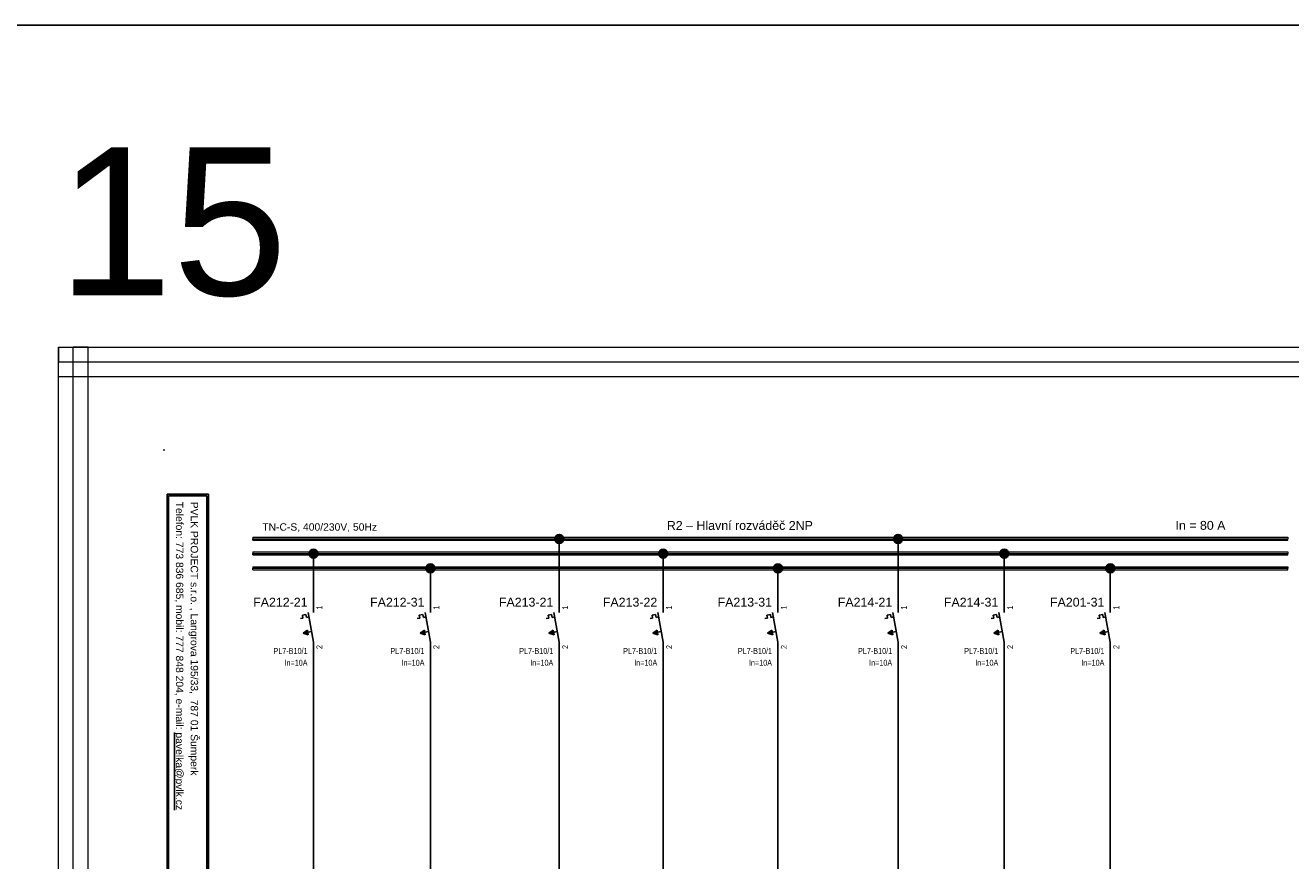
# Model space of a CAD drawing. Extents: x -9495 to -1492, y 3269 to 3834.
# Tile 43 of 44: x -2174 to -1746, y 3551 to 3834. Entities that reach past the tile are written whole.
import ezdxf
from ezdxf.enums import TextEntityAlignment as Align

# ---------------------------------------------------------------- set-up
doc = ezdxf.new("R2010")
doc.units = 0
doc.header["$MEASUREMENT"] = 0
for name, color, linetype in [('1-KRESBA', 7, 'Continuous'), ('__10-Popisy', 220, 'Continuous'), ('__Bílá', 7, 'Continuous'), ('__Oranžová', 30, 'Continuous'), ('__Vínová 220', 220, 'Continuous'), ('__Černá 250', 7, 'Continuous')]:
    doc.layers.add(name, color=color, linetype=linetype)
doc.styles.add('Arial', font='arial.ttf')

# ---------------------------------------------------------------- blocks, each defined once
blk = doc.blocks.new('BLK_Razítko_malé_pro_rozváděče')
at = {"layer": '__Bílá'}
for p, q in [((15, -1), (15, -20)), ((15, -1), (294, -1)), ((15.5, -1.5), (15.5, -19.5)), ((15.5, -1.5), (184.5, -1.5)), ((184.5, -1.5), (184.5, -19.5)), ((185, -1.5), (185, -19.5)), ((185, -1.5), (293.5, -1.5)), ((293.5, -19.5), (293.5, -1.5)), ((294, -20), (294, -1)), ((15, -20), (294, -20)), ((15.5, -19.5), (184.5, -19.5)), ((185, -19.5), (293.5, -19.5)), ((15, -405), (15, -419)), ((15, -405), (294, -405)), ((15.5, -405.5), (15.5, -418.5)), ((15.5, -405.5), (194.5, -405.5)), ((194.5, -405.5), (194.5, -418.5)), ((195, -405.5), (195, -418.5)), ((195, -405.5), (293.5, -405.5)), ((293.5, -405.5), (293.5, -418.5)), ((294, -405), (294, -419)), ((15, -419), (294, -419)), ((15.5, -418.5), (194.5, -418.5)), ((195, -418.5), (293.5, -418.5))]:
    blk.add_line(p, q, dxfattribs=at)
for p in [(0, 0), (300, 0), (0, -420), (300, -420)]:
    blk.add_point(p, dxfattribs=at)
at = {"layer": '__Bílá', "style": 'Arial'}
for s, height, p in [('-', 3, (38, -7)), ('Dokument', 2.5, (187, -7)), ('-', 3, (210.5, -7)), ('SO/PS', 2.5, (17.5, -12)), ('-', 3, (38, -12)), ('Vypracoval', 2.5, (187, -12)), ('-', 3, (210.5, -12)), ('Investor', 2.5, (17.5, -17)), ('-', 3, (38, -17)), ('Datum', 2.5, (187, -17)), ('-', 3, (210.5, -17)), ('PVLK PROJECT s.r.o. , Langrova 195/33,  787 01 Šumperk', 2.5, (17.5, -411)), ('Copyright © 2012 PVLK', 2.5, (197, -411)), ('Telefon: 773 836 685, mobil: 777 848 204, e-mail: %%Upavelka@pvlk.cz', 2.5, (17.5, -416)), ('Číslo dokumentu .....', 2.5, (197, -416))]:
    blk.add_text(s, height=height, dxfattribs=at).set_placement(p)
at = {"layer": '__Vínová 220', "char_height": 2.5, "attachment_point": 7, "style": 'Arial'}
for s, insert in [('715 0908', (17.5, -7)), ('Rozšíření výrobního areálu firmy PLASTKON PRODUCT, S.R.O.', (42.5, -7.75)), ('R2 – Hlavní rozváděč 2NP', (215, -7.75)), ('SO 02 - Novostavba skladovací haly s administrativní budovou', (42.5, -12.75)), ('Miroslav Pavelka', (215, -12.75)), ('Plastkon product, s.r.o., Hlavní 147, Mikulovice 790 84', (42.5, -17.75)), ('06/2016', (215, -17.75))]:
    blk.add_mtext(s, dxfattribs=dict(at, insert=insert))
at = {"layer": '__Vínová 220', "style": 'Arial'}
blk.add_attdef('ČÍSLO', text='', height=4, dxfattribs=at).set_placement((290, -416), align=Align.RIGHT)
blk = doc.blocks.new('L0001A02')
at = {"linetype": 'Continuous'}
h = blk.add_hatch(color=256, dxfattribs=at)
edge = h.paths.add_edge_path()
edge.add_arc((0, 0), 1.5, 0, 360)
blk.add_circle((0, 0), 1.5)
blk = doc.blocks.new('FEVA1462')
blk.add_hatch(color=256).paths.add_polyline_path([(-3.5, -2), (-2.06, -0.92), (-1.772, -2.504)])
for p, q in [((0, 5), (0, 10)), ((-3.752, 4.136), (-2.564, 4.352)), ((-2.564, 4.352), (-2.38, 3.34)), ((-1.818, 5), (0, -5)), ((-4.448, 2.964), (-3.568, 3.124)), ((-3.752, 4.136), (-3.568, 3.124)), ((-2.38, 3.34), (-1.544, 3.492)), ((-3.5, -2), (-2.06, -0.92)), ((-3.5, -2), (-0.64, -1.48)), ((-3.5, -2), (-1.772, -2.504)), ((-2.06, -0.92), (-1.772, -2.504)), ((0, -5), (0, -10))]:
    blk.add_line(p, q)
at = {"style": 'Arial'}
blk.add_attdef('POPIS', text='', height=3, dxfattribs=at).set_placement((-2, 7), align=Align.RIGHT)
at = {"style": 'Arial', "width": 0.8}
blk.add_attdef('NO1', (3, 6), '', height=2, rotation=90, dxfattribs=at)
for tag, p in [('TYP', (-2, -9)), ('PROUD', (-2, -13)), ('DOPLŇ1', (-2, -17)), ('DOPLŇ2', (-2, -21))]:
    blk.add_attdef(tag, text='', height=2, dxfattribs=at).set_placement(p, align=Align.RIGHT)
blk.add_attdef('CO1', text='', height=2, rotation=90, dxfattribs=at).set_placement((3, -6), align=Align.RIGHT)

msp = doc.modelspace()

# ---------------------------------------------------------------- linework, layer by layer
at = {"layer": '1-KRESBA'}
for p, q in [((-1993.81, 3640.03), (-1993.81, 3659.91)), ((-1879.22, 3640.03), (-1879.22, 3659.91)), ((-2076.91, 3640.03), (-2076.91, 3654.73)), ((-1958.66, 3640.03), (-1958.66, 3654.73)), ((-1843.34, 3640.03), (-1843.34, 3654.95)), ((-2037.37, 3640.03), (-2037.37, 3649.98)), ((-1919.86, 3640.03), (-1919.86, 3649.98)), ((-1807.47, 3640.03), (-1807.47, 3650)), ((-2076.91, 3620.03), (-2076.91, 3510)), ((-2037.37, 3620.03), (-2037.37, 3510)), ((-1993.81, 3620.03), (-1993.81, 3510)), ((-1958.66, 3620.03), (-1958.66, 3510)), ((-1919.86, 3620.03), (-1919.86, 3510)), ((-1879.22, 3620.03), (-1879.22, 3510)), ((-1843.34, 3620.03), (-1843.34, 3510)), ((-1807.47, 3620.03), (-1807.47, 3510))]:
    msp.add_line(p, q, dxfattribs=at)
at = {"layer": '1-KRESBA', "color": 3}
msp.add_lwpolyline([(-9494.98, 3833.62), (-1491.97, 3833.62), (-1491.97, 3268.56), (-9494.98, 3268.56)], close=True, dxfattribs=at)
at = {"layer": '__Oranžová', "lineweight": 0}
for p, q in [((-2097.43, 3660.5), (-2097.43, 3660)), ((-2097.43, 3660.5), (-1747.43, 3660.5)), ((-2097.43, 3659.5), (-2097.43, 3660)), ((-2097.43, 3660), (-1747.43, 3660)), ((-2097.43, 3659.5), (-1747.43, 3659.5)), ((-1747.43, 3660.5), (-1747.43, 3660)), ((-1747.43, 3659.5), (-1747.43, 3660)), ((-2097.43, 3655.5), (-2097.43, 3655)), ((-2097.43, 3655.5), (-1747.43, 3655.5)), ((-2097.43, 3654.5), (-2097.43, 3655)), ((-2097.43, 3655), (-1747.43, 3655)), ((-2097.43, 3654.5), (-1747.43, 3654.5)), ((-1747.43, 3655.5), (-1747.43, 3655)), ((-1747.43, 3654.5), (-1747.43, 3655)), ((-2097.43, 3650.5), (-2097.43, 3650)), ((-2097.43, 3650.5), (-1747.43, 3650.5)), ((-2097.43, 3649.5), (-2097.43, 3650)), ((-2097.43, 3650), (-1747.43, 3650)), ((-1747.43, 3650.5), (-1747.43, 3650)), ((-1747.43, 3649.5), (-1747.43, 3650)), ((-2097.43, 3649.5), (-1747.43, 3649.5))]:
    msp.add_line(p, q, dxfattribs=at)
at = {"layer": '__Vínová 220', "lineweight": 0}
for p, q in [((-2163.15, 3724.82), (-2163.15, 3719.82)), ((-2163.15, 3724.82), (-1666.74, 3724.82)), ((-2163.15, 3358.74), (-2163.15, 3724.82)), ((-2163.15, 3724.82), (-2158.15, 3724.82)), ((-2158.15, 3358.74), (-2158.15, 3724.82)), ((-2153.15, 3724.82), (-2158.15, 3724.82)), ((-2153.15, 3358.74), (-2153.15, 3724.82)), ((-2163.15, 3714.82), (-2163.15, 3719.82)), ((-2163.15, 3719.82), (-1666.74, 3719.82)), ((-2163.15, 3714.82), (-1666.74, 3714.82))]:
    msp.add_line(p, q, dxfattribs=at)

# ---------------------------------------------------------------- block references
at = {"layer": '1-KRESBA', "rotation": 270}
msp.add_blockref('BLK_Razítko_malé_pro_rozváděče', (-1707.43, 3690), dxfattribs=at).add_auto_attribs({'ČÍSLO': '23.15'})
at = {"layer": '1-KRESBA'}
for p in [(-1993.81, 3659.91), (-1879.22, 3659.91), (-2076.91, 3654.94), (-1958.66, 3654.94), (-1843.34, 3654.95), (-2037.37, 3649.95), (-1919.86, 3649.95), (-1807.47, 3649.95)]:
    msp.add_blockref('L0001A02', p, dxfattribs=at)
at = {"layer": '__Černá 250'}
for p, values in [((-2076.91, 3630.03), {'POPIS': 'FA212-21', 'TYP': 'PL7-B10/1', 'PROUD': 'In=10A', 'CO1': '2', 'NO1': '1'}), ((-2037.37, 3630.03), {'POPIS': 'FA212-31', 'TYP': 'PL7-B10/1', 'PROUD': 'In=10A', 'CO1': '2', 'NO1': '1'}), ((-1993.81, 3630.03), {'POPIS': 'FA213-21', 'TYP': 'PL7-B10/1', 'PROUD': 'In=10A', 'CO1': '2', 'NO1': '1'}), ((-1958.66, 3630.03), {'POPIS': 'FA213-22', 'TYP': 'PL7-B10/1', 'PROUD': 'In=10A', 'CO1': '2', 'NO1': '1'}), ((-1919.86, 3630.03), {'POPIS': 'FA213-31', 'TYP': 'PL7-B10/1', 'PROUD': 'In=10A', 'CO1': '2', 'NO1': '1'}), ((-1879.22, 3630.03), {'POPIS': 'FA214-21', 'TYP': 'PL7-B10/1', 'PROUD': 'In=10A', 'CO1': '2', 'NO1': '1'}), ((-1843.34, 3630.03), {'POPIS': 'FA214-31', 'TYP': 'PL7-B10/1', 'PROUD': 'In=10A', 'CO1': '2', 'NO1': '1'}), ((-1807.47, 3630.03), {'POPIS': 'FA201-31', 'TYP': 'PL7-B10/1', 'PROUD': 'In=10A', 'CO1': '2', 'NO1': '1'})]:
    msp.add_blockref('FEVA1462', p, dxfattribs=at).add_auto_attribs(values)

# ---------------------------------------------------------------- texts
at = {"layer": '1-KRESBA', "color": 4, "linetype": 'Continuous', "style": 'Arial'}
msp.add_text('In = 80 A', height=3, dxfattribs=at).set_placement((-1785.43, 3663))
at = {"layer": '__10-Popisy', "style": 'Arial'}
msp.add_text('15', height=50, dxfattribs=at).set_placement((-2163.41, 3742.31))
at = {"layer": '__Bílá', "insert": (-1957.42, 3662.93), "char_height": 3, "attachment_point": 7, "style": 'Arial'}
msp.add_mtext('R2 – Hlavní rozváděč 2NP', dxfattribs=at)
at = {"layer": '__Oranžová', "lineweight": 0, "style": 'Arial'}
msp.add_text('TN-C-S, 400/230V, 50Hz', height=2.5, dxfattribs=at).set_placement((-2094.23, 3662.71))

doc.saveas('drawing.dxf')
